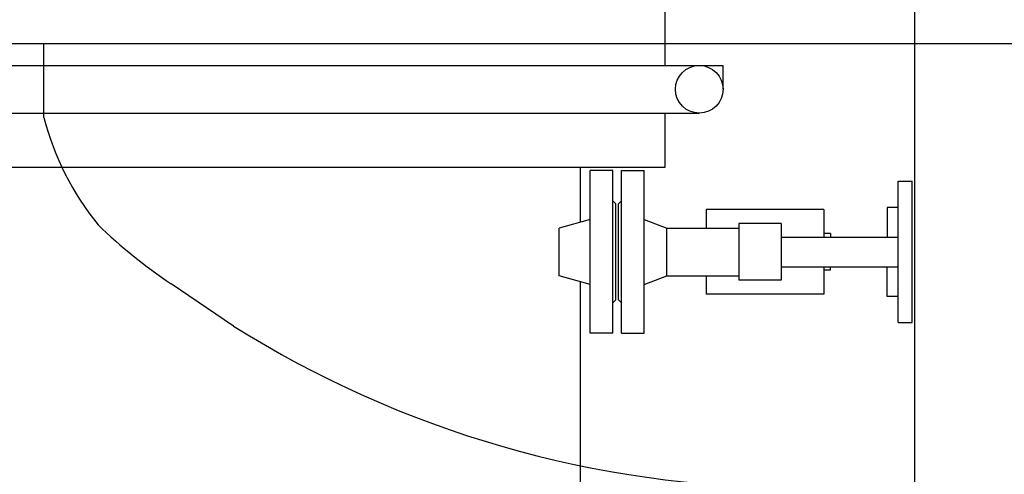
# Model space of a CAD drawing. Header units: millimetres. Extents: x 226749 to 325316, y -44191 to 40236.
# Tile 118 of 164: x 293518 to 294214, y 12308 to 12629. Entities that reach past the tile are written whole.
import ezdxf

# ---------------------------------------------------------------- set-up
doc = ezdxf.new("R2010")
doc.units = ezdxf.units.MM
doc.header["$LTSCALE"] = 100
doc.linetypes.add('DASHDOT', pattern=[25.4, 12.7, -6.35, 0, -6.35])
doc.layers.add('K_OSIE', color=2, linetype='DASHDOT')
doc.layers.add('K_URZĄDZENIA', color=4, linetype='Continuous')

# ---------------------------------------------------------------- blocks, each defined once
blk = doc.blocks.new('ZBIORNIK_RZUT')
at = {"layer": 'K_OSIE', "ltscale": 25}
blk.add_line((150071.65, 96546.03), (146996.34, 96546.03), dxfattribs=at)
at = {"layer": 'K_URZĄDZENIA'}
for p, q in [((149561.62, 95850.78), (149561.62, 97243.95)), ((149761.62, 96064.56), (149731.62, 96020.44)), ((149614, 95930.54), (149561.62, 95930.54))]:
    blk.add_line(p, q, dxfattribs=at)
for centre, radius, start, end in [((149131.07, 96461.11), 744.87, 327.83387, 0), ((149416.99, 96231.05), 378.61, 316.1538, 326.20241), ((149562.76, 96127.15), 203.18, 284.60663, 308.78835)]:
    blk.add_arc(centre, radius, start, end, dxfattribs=at)

msp = doc.modelspace()

# ---------------------------------------------------------------- linework, layer by layer
at = {"color": 7, "linetype": 'Continuous'}
for p, q in [((293974.62, 12596.85), (293974.62, 13878.15)), ((293330.62, 12596.85), (293981.77, 12596.85)), ((293981.77, 12596.85), (294015.47, 12596.85)), ((294015.47, 12580), (294015.47, 12596.85)), ((294015.47, 12580), (294015.47, 12596.85)), ((293330.62, 12563.15), (293998.62, 12563.15)), ((293974.62, 12525), (293974.62, 12563.15)), ((293354.62, 12525), (293974.62, 12525)), ((293914.62, 12486.04), (293914.62, 12525)), ((293921.62, 12407.5), (293921.62, 12522.5)), ((293937.62, 12522.5), (293921.62, 12522.5)), ((293937.62, 12407.5), (293937.62, 12522.5)), ((293943.62, 12407.5), (293943.62, 12522.5)), ((293943.62, 12522.5), (293959.62, 12522.5)), ((293959.62, 12407.5), (293959.62, 12522.5)), ((294139.12, 12415), (294139.12, 12515)), ((294139.12, 12515), (294149.12, 12515)), ((294149.12, 12415), (294149.12, 12515)), ((293939.62, 12499), (293937.62, 12501)), ((293939.62, 12431), (293939.62, 12499)), ((293941.62, 12499), (293943.62, 12501)), ((293941.62, 12431), (293941.62, 12499)), ((294003.62, 12495), (294003.62, 12481.85)), ((294086.62, 12495), (294003.62, 12495)), ((294086.62, 12495), (294086.62, 12475.5)), ((294131.32, 12496.5), (294131.32, 12475.5)), ((294139.12, 12496.5), (294131.32, 12496.5)), ((293921.62, 12488), (293899.62, 12481.85)), ((293959.62, 12488), (293975.62, 12481.85)), ((294026.62, 12485), (294026.62, 12445)), ((294056.62, 12485), (294026.62, 12485)), ((294056.62, 12485), (294056.62, 12445)), ((293899.62, 12448.15), (293899.62, 12481.85)), ((293975.62, 12448.15), (293975.62, 12481.85)), ((293975.62, 12481.85), (294026.62, 12481.85)), ((294091.32, 12478), (294086.62, 12478)), ((294091.32, 12478), (294091.32, 12475.5)), ((294056.62, 12475.5), (294139.12, 12475.5)), ((293921.62, 12442), (293899.62, 12448.15)), ((293959.62, 12442), (293975.62, 12448.15)), ((293975.62, 12448.15), (294026.62, 12448.15)), ((294003.62, 12448.15), (294003.62, 12435)), ((294056.62, 12454.5), (294139.12, 12454.5)), ((294086.62, 12454.5), (294086.62, 12435)), ((294091.32, 12452), (294086.62, 12452)), ((294091.32, 12452), (294091.32, 12454.5)), ((294131.32, 12433.5), (294131.32, 12454.5)), ((293914.62, 12186.04), (293914.62, 12443.96)), ((294056.62, 12445), (294026.62, 12445)), ((294086.62, 12435), (294003.62, 12435)), ((293939.62, 12431), (293937.62, 12429)), ((293941.62, 12431), (293943.62, 12429)), ((294139.12, 12433.5), (294131.32, 12433.5)), ((294139.12, 12415), (294149.12, 12415)), ((293937.62, 12407.5), (293921.62, 12407.5)), ((293943.62, 12407.5), (293959.62, 12407.5))]:
    msp.add_line(p, q, dxfattribs=at)
msp.add_circle((293998.62, 12580), 16.85, dxfattribs=at)

# ---------------------------------------------------------------- block references
at = {"layer": 'K_URZĄDZENIA', "rotation": 270}
msp.add_blockref('ZBIORNIK_RZUT', (197605, 162174.1), dxfattribs=at)

doc.saveas('drawing.dxf')
